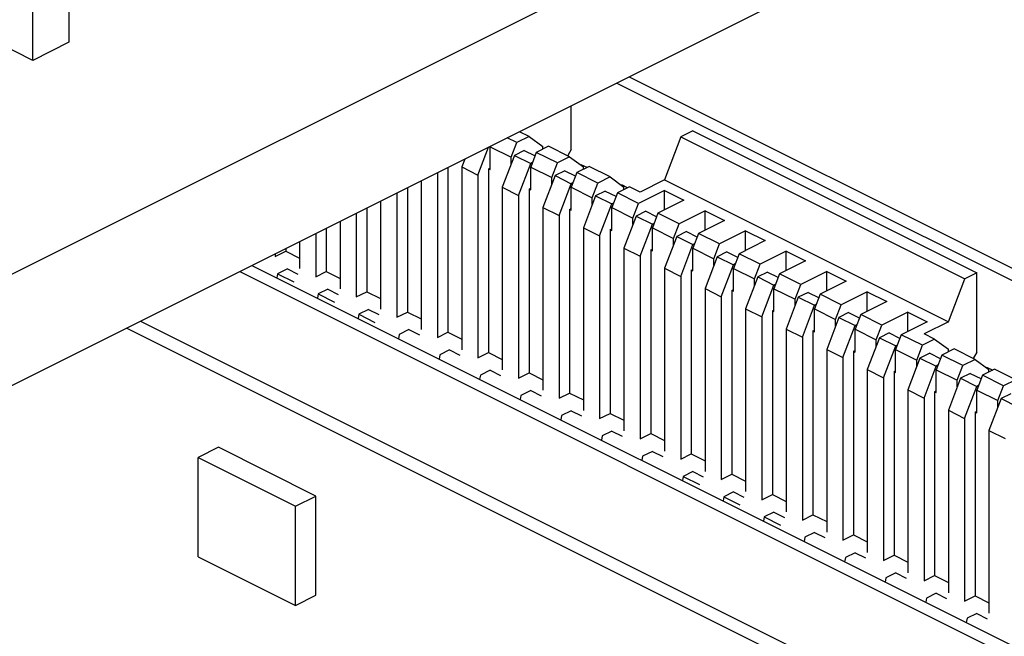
# Paper-space layout '005_EXP_CORICANT_PE_DRAWING_3_1' of a CAD drawing. Header units: millimetres. Extents: x 6 to 413, y 7 to 290.
# Tile 239 of 256: x 236.154 to 237.699, y 167.394 to 168.362. Entities that reach past the tile are written whole.
import ezdxf

# ---------------------------------------------------------------- set-up
doc = ezdxf.new("R2010")
doc.units = ezdxf.units.MM
doc.header["$LTSCALE"] = 23.1
for name, color, linetype in [('119B00000215A_C_3_5353652_BL293', 7, 'CONTINUOUS'), ('J2_GPS_444_BL345', 7, 'CONTINUOUS'), ('PCB_GPS_444_BL318', 7, 'CONTINUOUS')]:
    doc.layers.add(name, color=color, linetype=linetype)

# ---------------------------------------------------------------- blocks, each defined once
blk = doc.blocks.new('119B00000215A_C_3_5353652_BL293', base_point=(238.9172, 165.473))
at = {"layer": '119B00000215A_C_3_5353652_BL293', "color": 7, "linetype": 'Continuous'}
for p, q in [((237.1099, 168.2723), (243.5742, 165.0404)), ((237.0908, 168.2627), (243.5551, 165.0308)), ((237.0191, 168.1583), (237.0191, 168.2269)), ((236.9529, 168.1788), (236.9337, 168.1692)), ((236.9529, 168.1788), (236.938, 168.1863)), ((236.9529, 168.1788), (236.9746, 168.1631)), ((237.1912, 168.1781), (237.1655, 168.1107)), ((237.21, 168.1875), (237.1912, 168.1781)), ((237.1912, 168.1781), (237.6367, 167.9554)), ((237.21, 168.1875), (237.6555, 167.9648)), ((236.8918, 168.1626), (236.9249, 168.1461)), ((236.8918, 168.1268), (236.8918, 168.1626)), ((236.9337, 168.1692), (236.9188, 168.1767)), ((236.9249, 168.1461), (236.9337, 168.1692)), ((236.9835, 168.1635), (236.9643, 168.1539)), ((236.9746, 168.1591), (236.9746, 168.1631)), ((237.0166, 168.147), (236.9835, 168.1635)), ((236.8727, 168.1182), (236.8894, 168.162)), ((236.93, 168.1492), (236.9109, 168.0991)), ((236.9453, 168.1568), (236.93, 168.1492)), ((236.93, 168.1492), (236.9555, 168.1365)), ((236.9453, 168.1568), (236.9616, 168.1487)), ((236.9643, 168.1539), (236.9555, 168.1308)), ((236.9974, 168.1374), (236.9643, 168.1539)), ((237.0166, 168.147), (236.9974, 168.1374)), ((237.0191, 168.1583), (237.0136, 168.1487)), ((237.0166, 168.147), (237.0382, 168.1313)), ((236.852, 168.1433), (236.8473, 168.131)), ((236.9249, 168.1358), (236.9249, 168.1461)), ((236.9364, 168.0864), (236.9555, 168.1365)), ((236.9581, 168.1378), (236.9555, 168.1365)), ((236.9886, 168.1143), (236.9974, 168.1374)), ((237.0471, 168.1317), (237.0279, 168.1221)), ((237.0344, 168.135), (237.0435, 168.1305)), ((237.0802, 168.1152), (237.0471, 168.1317)), ((236.8091, 168.1218), (236.8091, 167.8632)), ((236.8256, 168.1301), (236.8256, 167.8715)), ((236.8473, 168.131), (236.8727, 168.1182)), ((236.8473, 168.131), (236.8473, 167.8441)), ((236.8727, 168.1182), (236.8727, 167.8314)), ((236.8893, 168.1281), (236.8908, 168.1288)), ((236.8893, 168.1281), (236.8918, 168.1268)), ((236.8893, 168.1281), (236.8893, 167.8397)), ((236.9555, 168.1308), (236.9886, 168.1143)), ((236.9555, 168.095), (236.9555, 168.1308)), ((236.9937, 168.1174), (236.9746, 168.0673)), ((237.0089, 168.125), (236.9937, 168.1174)), ((236.9937, 168.1174), (237.0191, 168.1047)), ((237.0089, 168.125), (237.0253, 168.1168)), ((237.0279, 168.1221), (237.0191, 168.099)), ((237.061, 168.1056), (237.0279, 168.1221)), ((237.0382, 168.1273), (237.0382, 168.1313)), ((236.7836, 168.1091), (236.7836, 167.8759)), ((236.9886, 168.104), (236.9886, 168.1143)), ((237, 168.0546), (237.0191, 168.1047)), ((237.0218, 168.106), (237.0191, 168.1047)), ((237.0522, 168.0825), (237.061, 168.1056)), ((237.0802, 168.1152), (237.061, 168.1056)), ((237.0802, 168.1152), (237.1018, 168.0995)), ((237.098, 168.1032), (237.1071, 168.0987)), ((237.1655, 168.1107), (237.1273, 168.0916)), ((237.1655, 168.1107), (237.611, 167.888)), ((236.7454, 168.09), (236.7454, 167.895)), ((236.762, 168.0983), (236.762, 167.9033)), ((236.9109, 168.0991), (236.9364, 168.0864)), ((236.9109, 168.0991), (236.9109, 167.8123)), ((236.9364, 168.0864), (236.9364, 167.7996)), ((236.9529, 168.0962), (236.9544, 168.097)), ((236.9529, 168.0962), (236.9555, 168.095)), ((236.9529, 168.0962), (236.9529, 167.8079)), ((237.0191, 168.099), (237.0522, 168.0825)), ((237.0191, 168.0631), (237.0191, 168.099)), ((237.0573, 168.0856), (237.0382, 168.0355)), ((237.0726, 168.0932), (237.0573, 168.0856)), ((237.0573, 168.0856), (237.0828, 168.0729)), ((237.0726, 168.0932), (237.0889, 168.085)), ((237.0916, 168.0903), (237.0827, 168.0672)), ((237.1107, 168.0999), (237.0916, 168.0903)), ((237.1247, 168.0738), (237.0916, 168.0903)), ((237.1018, 168.0954), (237.1018, 168.0995)), ((237.1273, 168.0916), (237.1107, 168.0999)), ((237.1655, 168.0942), (237.1247, 168.0738)), ((237.1655, 168.0942), (237.196, 168.0789)), ((237.1655, 168.0636), (237.1655, 168.0942)), ((236.72, 168.0773), (236.72, 167.9078)), ((237.0522, 168.0722), (237.0522, 168.0825)), ((237.0637, 168.0228), (237.0828, 168.0729)), ((237.0854, 168.0742), (237.0828, 168.0729)), ((237.1158, 168.0506), (237.1247, 168.0738)), ((237.196, 168.0789), (237.1552, 168.0585)), ((236.6818, 168.0582), (236.6818, 167.9269)), ((236.6984, 168.0665), (236.6984, 167.9351)), ((236.9746, 168.0673), (237, 168.0546)), ((236.9746, 168.0673), (236.9746, 167.7805)), ((237, 168.0546), (237, 167.7678)), ((237.0166, 168.0644), (237.0181, 168.0652)), ((237.0166, 168.0644), (237.0191, 168.0631)), ((237.0166, 168.0644), (237.0166, 167.776)), ((237.0827, 168.0672), (237.1158, 168.0506)), ((237.0827, 168.0313), (237.0827, 168.0672)), ((237.1362, 168.0614), (237.1209, 168.0538)), ((237.1362, 168.0614), (237.1526, 168.0532)), ((237.1552, 168.0585), (237.1464, 168.0354)), ((237.1883, 168.0419), (237.1552, 168.0585)), ((237.2291, 168.0623), (237.1883, 168.0419)), ((237.2291, 168.0623), (237.2597, 168.0471)), ((237.2291, 168.0318), (237.2291, 168.0623)), ((236.6563, 168.0455), (236.6563, 167.9396)), ((237.1209, 168.0538), (237.1018, 168.0037)), ((237.1158, 168.0404), (237.1158, 168.0506)), ((237.1209, 168.0538), (237.1464, 168.041)), ((237.1273, 167.991), (237.1464, 168.041)), ((237.1491, 168.0424), (237.1464, 168.041)), ((237.1795, 168.0188), (237.1883, 168.0419)), ((237.2597, 168.0471), (237.2189, 168.0267)), ((236.6182, 168.0264), (236.6182, 167.9587)), ((236.6347, 168.0346), (236.6347, 167.9669)), ((237.0382, 168.0355), (237.0637, 168.0228)), ((237.0382, 168.0355), (237.0382, 167.7487)), ((237.0802, 168.0326), (237.0817, 168.0334)), ((237.0802, 168.0326), (237.0827, 168.0313)), ((237.0802, 168.0326), (237.0802, 167.7442)), ((237.1464, 168.0354), (237.1795, 168.0188)), ((237.1464, 167.9995), (237.1464, 168.0354)), ((237.1998, 168.0296), (237.1846, 168.0219)), ((237.1998, 168.0296), (237.2162, 168.0214)), ((237.2189, 168.0267), (237.21, 168.0035)), ((237.2519, 168.0101), (237.2189, 168.0267)), ((237.2928, 168.0305), (237.2519, 168.0101)), ((237.2928, 168.0305), (237.3233, 168.0153)), ((237.2928, 168), (237.2928, 168.0305)), ((236.5927, 168.0136), (236.5927, 167.9714)), ((237.0637, 168.0228), (237.0637, 167.7359)), ((237.1846, 168.0219), (237.1655, 167.9719)), ((237.1795, 168.0086), (237.1795, 168.0188)), ((237.1846, 168.0219), (237.21, 168.0092)), ((237.1909, 167.9591), (237.21, 168.0092)), ((237.2127, 168.0105), (237.21, 168.0092)), ((237.2431, 167.987), (237.2519, 168.0101)), ((237.3233, 168.0153), (237.2825, 167.9948)), ((236.5545, 167.9905), (236.5711, 167.9988)), ((236.5545, 167.9946), (236.5545, 167.9905)), ((236.5711, 168.0028), (236.5711, 167.9988)), ((236.5711, 167.9988), (236.5927, 167.9879)), ((237.1018, 168.0037), (237.1273, 167.991)), ((237.1018, 168.0037), (237.1018, 167.7169)), ((237.1438, 168.0008), (237.1454, 168.0015)), ((237.1438, 168.0008), (237.1464, 167.9995)), ((237.1438, 168.0008), (237.1438, 167.7124)), ((237.21, 168.0035), (237.2431, 167.987)), ((237.21, 167.9677), (237.21, 168.0035)), ((237.2635, 167.9978), (237.2482, 167.9901)), ((237.2635, 167.9978), (237.2799, 167.9896)), ((237.2825, 167.9948), (237.2737, 167.9717)), ((237.3156, 167.9783), (237.2825, 167.9948)), ((237.3564, 167.9987), (237.3156, 167.9783)), ((237.3564, 167.9987), (237.387, 167.9834)), ((237.3564, 167.9682), (237.3564, 167.9987)), ((237.1273, 167.991), (237.1273, 167.7041)), ((237.2482, 167.9901), (237.2291, 167.94)), ((237.2431, 167.9767), (237.2431, 167.987)), ((237.2482, 167.9901), (237.2737, 167.9774)), ((237.2546, 167.9273), (237.2737, 167.9774)), ((237.2763, 167.9787), (237.2737, 167.9774)), ((237.3068, 167.9552), (237.3156, 167.9783)), ((237.387, 167.9834), (237.3461, 167.963)), ((236.499, 167.9668), (242.9633, 164.7349)), ((236.5181, 167.9763), (242.9824, 164.7444)), ((236.5584, 167.9634), (236.5572, 167.9568)), ((236.5736, 167.971), (236.5584, 167.9634)), ((236.5584, 167.9634), (236.5838, 167.9506)), ((236.5736, 167.971), (236.5899, 167.9629)), ((236.6182, 167.9587), (236.6347, 167.9669)), ((236.6347, 167.9669), (236.6563, 167.9561)), ((237.1655, 167.9719), (237.1909, 167.9591)), ((237.1655, 167.9719), (237.1655, 167.685)), ((237.2075, 167.969), (237.209, 167.9697)), ((237.2075, 167.969), (237.21, 167.9677)), ((237.2075, 167.969), (237.2075, 167.6806)), ((237.2737, 167.9717), (237.3068, 167.9552)), ((237.2737, 167.9359), (237.2737, 167.9717)), ((237.3271, 167.9659), (237.3119, 167.9583)), ((237.3271, 167.9659), (237.3435, 167.9578)), ((237.3461, 167.963), (237.3373, 167.9399)), ((237.3792, 167.9465), (237.3461, 167.963)), ((237.42, 167.9669), (237.3792, 167.9465)), ((237.42, 167.9669), (237.4506, 167.9516)), ((237.42, 167.9363), (237.42, 167.9669)), ((237.6555, 167.9648), (237.6367, 167.9554)), ((237.6555, 167.8401), (237.6555, 167.9648)), ((237.1909, 167.9591), (237.1909, 167.6723)), ((237.3119, 167.9583), (237.2928, 167.9082)), ((237.3068, 167.9449), (237.3068, 167.9552)), ((237.3119, 167.9583), (237.3373, 167.9456)), ((237.34, 167.9469), (237.3373, 167.9456)), ((237.3704, 167.9234), (237.3792, 167.9465)), ((237.4506, 167.9516), (237.4098, 167.9312)), ((237.611, 167.888), (237.6367, 167.9554)), ((236.622, 167.9316), (236.6209, 167.9249)), ((236.6373, 167.9392), (236.622, 167.9316)), ((236.622, 167.9316), (236.6475, 167.9188)), ((236.6373, 167.9392), (236.6536, 167.931)), ((236.6818, 167.9269), (236.6984, 167.9351)), ((236.6984, 167.9351), (236.72, 167.9243)), ((237.2291, 167.94), (237.2546, 167.9273)), ((237.2291, 167.94), (237.2291, 167.6532)), ((237.2711, 167.9371), (237.2727, 167.9379)), ((237.2711, 167.9371), (237.2737, 167.9359)), ((237.2711, 167.9371), (237.2711, 167.6488)), ((237.3182, 167.8955), (237.3373, 167.9456)), ((237.3373, 167.9399), (237.3704, 167.9234)), ((237.3373, 167.9041), (237.3373, 167.9399)), ((237.3908, 167.9341), (237.3755, 167.9265)), ((237.3908, 167.9341), (237.4071, 167.9259)), ((237.4098, 167.9312), (237.401, 167.9081)), ((237.4429, 167.9147), (237.4098, 167.9312)), ((237.4837, 167.9351), (237.4429, 167.9147)), ((237.4837, 167.9351), (237.5142, 167.9198)), ((237.4837, 167.9045), (237.4837, 167.9351)), ((237.2546, 167.9273), (237.2546, 167.6405)), ((237.3755, 167.9265), (237.3564, 167.8764)), ((237.3704, 167.9131), (237.3704, 167.9234)), ((237.3755, 167.9265), (237.401, 167.9138)), ((237.5142, 167.9198), (237.4734, 167.8994)), ((236.6856, 167.8997), (236.6845, 167.8931)), ((236.7009, 167.9074), (236.6856, 167.8997)), ((236.6856, 167.8997), (236.7111, 167.887)), ((236.7009, 167.9074), (236.7172, 167.8992)), ((236.7454, 167.895), (236.762, 167.9033)), ((236.762, 167.9033), (236.7836, 167.8925)), ((237.2928, 167.9082), (237.3182, 167.8955)), ((237.2928, 167.9082), (237.2928, 167.6214)), ((237.3348, 167.9053), (237.3363, 167.9061)), ((237.3348, 167.9053), (237.3373, 167.9041)), ((237.3348, 167.9053), (237.3348, 167.6169)), ((237.3819, 167.8637), (237.401, 167.9138)), ((237.4036, 167.9151), (237.401, 167.9138)), ((237.401, 167.9081), (237.4341, 167.8915)), ((237.401, 167.8722), (237.401, 167.9081)), ((237.4341, 167.8915), (237.4429, 167.9147)), ((237.4544, 167.9023), (237.4392, 167.8947)), ((237.4544, 167.9023), (237.4708, 167.8941)), ((237.5473, 167.9033), (237.5065, 167.8828)), ((237.5473, 167.9033), (237.5779, 167.888)), ((237.5473, 167.8727), (237.5473, 167.9033)), ((236.3431, 167.8888), (237.9971, 167.0619)), ((237.3182, 167.8955), (237.3182, 167.6087)), ((237.4392, 167.8947), (237.4201, 167.8446)), ((237.4341, 167.8813), (237.4341, 167.8915)), ((237.4392, 167.8947), (237.4646, 167.8819)), ((237.4734, 167.8994), (237.4646, 167.8763)), ((237.5065, 167.8828), (237.4734, 167.8994)), ((237.5779, 167.888), (237.5371, 167.8676)), ((237.611, 167.888), (237.5728, 167.8689)), ((236.3217, 167.8781), (237.9634, 167.0573)), ((236.7645, 167.8756), (236.7493, 167.8679)), ((236.7645, 167.8756), (236.7809, 167.8674)), ((236.8091, 167.8632), (236.8256, 167.8715)), ((236.8256, 167.8715), (236.8473, 167.8607)), ((237.3564, 167.8764), (237.3819, 167.8637)), ((237.3564, 167.8764), (237.3564, 167.5896)), ((237.3984, 167.8735), (237.3999, 167.8743)), ((237.3984, 167.8735), (237.401, 167.8722)), ((237.3984, 167.8735), (237.3984, 167.5851)), ((237.4455, 167.8319), (237.4646, 167.8819)), ((237.4673, 167.8833), (237.4646, 167.8819)), ((237.4646, 167.8763), (237.4977, 167.8597)), ((237.4646, 167.8404), (237.4646, 167.8763)), ((237.4977, 167.8597), (237.5065, 167.8828)), ((237.5181, 167.8705), (237.5028, 167.8629)), ((237.5181, 167.8705), (237.5344, 167.8623)), ((237.5893, 167.8606), (237.5728, 167.8689)), ((236.7493, 167.8679), (236.7482, 167.8613)), ((237.3819, 167.8637), (237.3819, 167.5768)), ((237.5028, 167.8629), (237.4837, 167.8128)), ((237.4977, 167.8495), (237.4977, 167.8597)), ((237.5028, 167.8629), (237.5283, 167.8501)), ((237.5371, 167.8676), (237.5282, 167.8445)), ((237.5702, 167.851), (237.5371, 167.8676)), ((237.5893, 167.8606), (237.5702, 167.851)), ((237.5893, 167.8606), (237.611, 167.8449)), ((236.8282, 167.8437), (236.8129, 167.8361)), ((236.8282, 167.8437), (236.8445, 167.8356)), ((236.8727, 167.8314), (236.8893, 167.8397)), ((236.8893, 167.8397), (236.9109, 167.8289)), ((237.4201, 167.8446), (237.4455, 167.8319)), ((237.4201, 167.8446), (237.4201, 167.5578)), ((237.4621, 167.8417), (237.4636, 167.8425)), ((237.4621, 167.8417), (237.4646, 167.8404)), ((237.4621, 167.8417), (237.4621, 167.5533)), ((237.5091, 167.8), (237.5283, 167.8501)), ((237.5282, 167.8445), (237.5613, 167.8279)), ((237.5282, 167.8086), (237.5282, 167.8445)), ((237.5309, 167.8515), (237.5283, 167.8501)), ((237.5613, 167.8279), (237.5702, 167.851)), ((237.5817, 167.8387), (237.5664, 167.831)), ((237.5817, 167.8387), (237.5981, 167.8305)), ((237.6199, 167.8453), (237.6007, 167.8357)), ((237.611, 167.8409), (237.611, 167.8449)), ((237.653, 167.8288), (237.6199, 167.8453)), ((237.6555, 167.8401), (237.65, 167.8305)), ((236.8129, 167.8361), (236.8118, 167.8295)), ((237.4455, 167.8319), (237.4455, 167.545)), ((237.5664, 167.831), (237.5473, 167.7809)), ((237.5613, 167.8176), (237.5613, 167.8279)), ((237.5664, 167.831), (237.5919, 167.8183)), ((237.6007, 167.8357), (237.5919, 167.8126)), ((237.6338, 167.8192), (237.6007, 167.8357)), ((237.653, 167.8288), (237.6338, 167.8192)), ((237.653, 167.8288), (237.6746, 167.8131)), ((236.8918, 167.8119), (236.8766, 167.8043)), ((236.8918, 167.8119), (236.9081, 167.8038)), ((236.9364, 167.7996), (236.9529, 167.8079)), ((236.9529, 167.8079), (236.9746, 167.797)), ((237.4837, 167.8128), (237.5091, 167.8)), ((237.4837, 167.8128), (237.4837, 167.5259)), ((237.5257, 167.8099), (237.5272, 167.8106)), ((237.5257, 167.8099), (237.5282, 167.8086)), ((237.5257, 167.8099), (237.5257, 167.5215)), ((237.5728, 167.7682), (237.5919, 167.8183)), ((237.5946, 167.8196), (237.5919, 167.8183)), ((237.5919, 167.8126), (237.625, 167.7961)), ((237.5919, 167.7768), (237.5919, 167.8126)), ((237.625, 167.7961), (237.6338, 167.8192)), ((237.6835, 167.8135), (237.6643, 167.8039)), ((237.6708, 167.8168), (237.6805, 167.812)), ((237.6746, 167.8091), (237.6746, 167.8131)), ((237.7166, 167.797), (237.6835, 167.8135)), ((236.8766, 167.8043), (236.8754, 167.7977)), ((237.5091, 167.8), (237.5091, 167.5132)), ((237.6301, 167.7992), (237.611, 167.7491)), ((237.625, 167.7858), (237.625, 167.7961)), ((237.6453, 167.8068), (237.6301, 167.7992)), ((237.6301, 167.7992), (237.6555, 167.7865)), ((237.6453, 167.8068), (237.6617, 167.7987)), ((237.6643, 167.8039), (237.6555, 167.7808)), ((237.6974, 167.7874), (237.6643, 167.8039)), ((237.7166, 167.797), (237.6974, 167.7874)), ((236.9555, 167.7801), (236.9402, 167.7725)), ((236.9555, 167.7801), (236.9718, 167.7719)), ((237.5473, 167.7809), (237.5728, 167.7682)), ((237.5473, 167.7809), (237.5473, 167.4941)), ((237.5893, 167.7781), (237.5909, 167.7788)), ((237.5893, 167.7781), (237.5919, 167.7768)), ((237.5893, 167.7781), (237.5893, 167.4897)), ((237.6364, 167.7364), (237.6555, 167.7865)), ((237.6582, 167.7878), (237.6555, 167.7865)), ((237.6555, 167.7808), (237.6886, 167.7643)), ((237.6555, 167.745), (237.6555, 167.7808)), ((237.6886, 167.7643), (237.6974, 167.7874)), ((236.9402, 167.7725), (236.9391, 167.7659)), ((237, 167.7678), (237.0166, 167.776)), ((237.0166, 167.776), (237.0382, 167.7652)), ((237.5728, 167.7682), (237.5728, 167.4814)), ((237.6937, 167.7674), (237.6746, 167.7173)), ((237.6886, 167.754), (237.6886, 167.7643)), ((237.709, 167.775), (237.6937, 167.7674)), ((237.6937, 167.7674), (237.7192, 167.7547)), ((237.0191, 167.7483), (237.0039, 167.7406)), ((237.0191, 167.7483), (237.0354, 167.7401)), ((237.611, 167.7491), (237.6364, 167.7364)), ((237.611, 167.7491), (237.611, 167.4623)), ((237.653, 167.7462), (237.6545, 167.747)), ((237.653, 167.7462), (237.6555, 167.745)), ((237.653, 167.7462), (237.653, 167.4578)), ((237.0039, 167.7406), (237.0027, 167.734)), ((237.0637, 167.7359), (237.0802, 167.7442)), ((237.0802, 167.7442), (237.1018, 167.7334)), ((237.6364, 167.7364), (237.6364, 167.4496)), ((237.0828, 167.7165), (237.0675, 167.7088)), ((237.0828, 167.7165), (237.0991, 167.7083)), ((237.6746, 167.7173), (237.7001, 167.7046)), ((237.6746, 167.7173), (237.6746, 167.4305)), ((237.0675, 167.7088), (237.0664, 167.7022)), ((237.1273, 167.7041), (237.1438, 167.7124)), ((237.1438, 167.7124), (237.1655, 167.7016)), ((236.4655, 167.6909), (236.4336, 167.675)), ((236.6182, 167.6145), (236.4655, 167.6909)), ((237.1464, 167.6846), (237.1311, 167.677)), ((237.1464, 167.6846), (237.1627, 167.6765)), ((236.4336, 167.675), (236.5864, 167.5986)), ((236.4336, 167.5191), (236.4336, 167.675)), ((237.1311, 167.677), (237.13, 167.6704)), ((237.1909, 167.6723), (237.2075, 167.6806)), ((237.2075, 167.6806), (237.2291, 167.6698)), ((237.21, 167.6528), (237.1948, 167.6452)), ((237.21, 167.6528), (237.2263, 167.6447)), ((237.1948, 167.6452), (237.1937, 167.6386)), ((237.1948, 167.6452), (237.2202, 167.6325)), ((237.2546, 167.6405), (237.2711, 167.6488)), ((237.2711, 167.6488), (237.2928, 167.6379)), ((236.5864, 167.5986), (236.6182, 167.6145)), ((236.6182, 167.4586), (236.6182, 167.6145)), ((237.2584, 167.6134), (237.2573, 167.6068)), ((237.2737, 167.621), (237.2584, 167.6134)), ((237.2584, 167.6134), (237.2839, 167.6006)), ((237.2737, 167.621), (237.29, 167.6129)), ((237.3182, 167.6087), (237.3348, 167.6169)), ((237.3348, 167.6169), (237.3564, 167.6061)), ((236.5864, 167.4427), (236.5864, 167.5986)), ((237.3221, 167.5816), (237.3209, 167.5749)), ((237.3373, 167.5892), (237.3221, 167.5816)), ((237.3221, 167.5816), (237.3475, 167.5688)), ((237.3373, 167.5892), (237.3536, 167.581)), ((237.3819, 167.5768), (237.3984, 167.5851)), ((237.3984, 167.5851), (237.4201, 167.5743)), ((237.3857, 167.5497), (237.3846, 167.5431)), ((237.401, 167.5574), (237.3857, 167.5497)), ((237.401, 167.5574), (237.4173, 167.5492)), ((237.4455, 167.545), (237.4621, 167.5533)), ((237.4621, 167.5533), (237.4837, 167.5425)), ((236.4336, 167.5191), (236.5864, 167.4427)), ((237.4494, 167.5179), (237.4482, 167.5113)), ((237.4646, 167.5255), (237.4494, 167.5179)), ((237.4646, 167.5255), (237.4809, 167.5174)), ((237.5091, 167.5132), (237.5257, 167.5215)), ((237.5257, 167.5215), (237.5473, 167.5107)), ((237.513, 167.4861), (237.5119, 167.4795)), ((237.5283, 167.4937), (237.513, 167.4861)), ((237.5283, 167.4937), (237.5446, 167.4856)), ((237.5728, 167.4814), (237.5893, 167.4897)), ((237.5893, 167.4897), (237.611, 167.4788)), ((236.5864, 167.4427), (236.6182, 167.4586)), ((237.5766, 167.4543), (237.5755, 167.4477)), ((237.5919, 167.4619), (237.5766, 167.4543)), ((237.5919, 167.4619), (237.6082, 167.4538)), ((237.6364, 167.4496), (237.653, 167.4578)), ((237.653, 167.4578), (237.6746, 167.447)), ((237.6403, 167.4225), (237.6391, 167.4158)), ((237.6555, 167.4301), (237.6403, 167.4225)), ((237.6555, 167.4301), (237.6718, 167.4219))]:
    blk.add_line(p, q, dxfattribs=at)
blk = doc.blocks.new('PCB_GPS_444_BL318', base_point=(232.4142, 170.2373))
at = {"layer": 'PCB_GPS_444_BL318', "color": 7, "linetype": 'Continuous'}
for p, q in [((238.6169, 169.2004), (234.634, 167.2088)), ((238.6169, 169.0258), (234.634, 167.0342))]:
    blk.add_line(p, q, dxfattribs=at)
blk = doc.blocks.new('J2_GPS_444_BL345', base_point=(235.4004, 168.7325))
at = {"layer": 'J2_GPS_444_BL345', "color": 7, "linetype": 'Continuous'}
for p, q in [((236.2305, 168.5246), (236.2305, 168.3266)), ((236.174, 168.2983), (236.174, 168.4963)), ((236.174, 168.2983), (235.8067, 168.4819)), ((236.2305, 168.3266), (236.174, 168.2983))]:
    blk.add_line(p, q, dxfattribs=at)

psp = doc.layouts.new('005_EXP_CORICANT_PE_DRAWING_3_1')

# ---------------------------------------------------------------- block references
at = {"layer": '119B00000215A_C_3_5353652_BL293'}
psp.add_blockref('119B00000215A_C_3_5353652_BL293', (238.9172, 165.473), dxfattribs=at)
at = {"layer": 'J2_GPS_444_BL345'}
psp.add_blockref('J2_GPS_444_BL345', (235.4004, 168.7325), dxfattribs=at)
at = {"layer": 'PCB_GPS_444_BL318'}
psp.add_blockref('PCB_GPS_444_BL318', (232.4142, 170.2373), dxfattribs=at)

doc.saveas('drawing.dxf')
